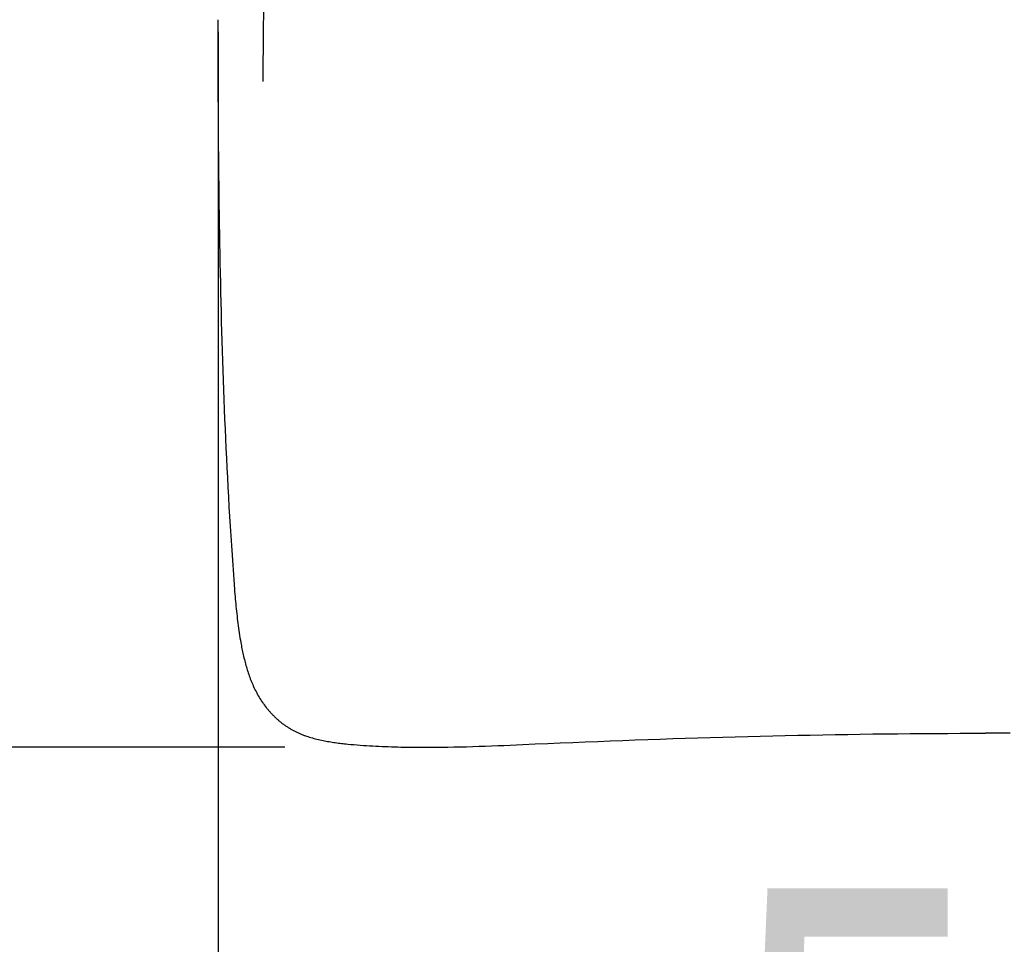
# Model space of a CAD drawing. Header units: centimetres. Extents: x 4120 to 19220, y -7417 to 180.
# Tile 207 of 223: x 18173 to 18209, y -2549 to -2516. Entities that reach past the tile are written whole.
import ezdxf

# ---------------------------------------------------------------- set-up
doc = ezdxf.new("R2010")
doc.units = ezdxf.units.CM
doc.layers.add('A_Wymiary wewnętrzne', color=8, linetype='Continuous')
doc.layers.add('URZĄDZENIA SANITARNE', color=6, linetype='Continuous')
doc.styles.add('style1', font='ARIALN.TTF', dxfattribs={"width": 0.9})
doc.dimstyles.new('PKN', dxfattribs={"dimtxt": 16, "dimasz": 12, "dimexe": 10, "dimexo": 5, "dimgap": 5, "dimtad": 1, "dimdec": 0, "dimzin": 10, "dimdsep": 46, "dimlunit": 5, "dimtxsty": 'style1', "dimblk": 'OBLIQUE', "dimcen": 0.09, "dimclrd": 256, "dimclre": 256, "dimadec": 0, "dimazin": 0, "dimtfac": 1, "dimtdec": 0, "dimtofl": 0, "dimtmove": 0, "dimatfit": 3, "dimldrblk": 'OBLIQUE', "dimfxl": 1, "dimtolj": 1, "dimtzin": 10, "dimarcsym": 0})

# ---------------------------------------------------------------- blocks, each defined once
blk = doc.blocks.new('_Oblique')
at = {"color": 0, "linetype": 'ByBlock', "lineweight": -2}
blk.add_line((-0.5, -0.5), (0.5, 0.5), dxfattribs=at)
blk = doc.blocks.new('*D819')
at = {"layer": 'A_Wymiary wewnętrzne', "lineweight": -2}
for p, q in [((18202.953, -2486.969), (18152.318, -2486.969)), ((18162.318, -2541.97), (18162.318, -2486.969)), ((18182.84, -2541.97), (18152.318, -2541.97))]:
    blk.add_line(p, q, dxfattribs=at)
at = {"layer": 'Defpoints', "color": 0}
for p in [(18162.318, -2486.969), (18207.953, -2486.969), (18187.84, -2541.97)]:
    blk.add_point(p, dxfattribs=at)
at = {"layer": 'A_Wymiary wewnętrzne', "lineweight": -2, "xscale": 12, "yscale": 12, "zscale": 12}
for p, rotation in [((18162.318, -2486.969), 90), ((18162.318, -2541.97), 270)]:
    blk.add_blockref('_Oblique', p, dxfattribs=dict(at, rotation=rotation))
at = {"layer": 'A_Wymiary wewnętrzne', "color": 0, "insert": (18149.182, -2514.47), "char_height": 16, "attachment_point": 5, "rotation": 90, "style": 'style1'}
blk.add_mtext('\\A1;55', dxfattribs=at)
blk = doc.blocks.new('*D820')
at = {"layer": 'A_Wymiary wewnętrzne', "lineweight": -2}
for p, q in [((18180.453, -2516.319), (18180.453, -2578.274)), ((18235.453, -2516.319), (18235.453, -2578.274)), ((18180.453, -2568.274), (18235.453, -2568.274))]:
    blk.add_line(p, q, dxfattribs=at)
at = {"layer": 'Defpoints', "color": 0}
for p in [(18180.453, -2511.319), (18235.453, -2511.319), (18235.453, -2568.274)]:
    blk.add_point(p, dxfattribs=at)
at = {"layer": 'A_Wymiary wewnętrzne', "lineweight": -2, "xscale": 12, "yscale": 12, "zscale": 12, "rotation": 180}
blk.add_blockref('_Oblique', (18180.453, -2568.274), dxfattribs=at)
at = {"layer": 'A_Wymiary wewnętrzne', "lineweight": -2, "xscale": 12, "yscale": 12, "zscale": 12}
blk.add_blockref('_Oblique', (18235.453, -2568.274), dxfattribs=at)
at = {"layer": 'A_Wymiary wewnętrzne', "color": 0, "insert": (18207.953, -2555.138), "char_height": 16, "attachment_point": 5, "style": 'style1'}
blk.add_mtext('\\A1;55', dxfattribs=at)
blk = doc.blocks.new('Umywalka KOŁO_bez barier')
at = {"linetype": 'Continuous'}
for points in [[(-25.878, -28.631), (-25.884, -29.257), (-25.891, -29.884), (-25.897, -30.511), (-25.902, -31.138)], [(-27.514, -28.919), (-27.514, -29.268), (-27.514, -29.617), (-27.514, -29.967), (-27.513, -30.316), (-27.512, -30.665), (-27.511, -31.014), (-27.51, -31.364), (-27.509, -31.713), (-27.507, -32.062), (-27.505, -32.412), (-27.503, -32.761), (-27.5, -33.11), (-27.497, -33.459), (-27.494, -33.809), (-27.491, -34.158), (-27.487, -34.507), (-27.483, -34.857), (-27.479, -35.206), (-27.474, -35.555), (-27.469, -35.904), (-27.463, -36.254), (-27.458, -36.603), (-27.452, -36.952), (-27.445, -37.301), (-27.438, -37.651), (-27.431, -38), (-27.423, -38.349), (-27.415, -38.698), (-27.407, -39.047), (-27.398, -39.397), (-27.389, -39.746), (-27.379, -40.095), (-27.368, -40.444), (-27.358, -40.793), (-27.346, -41.142), (-27.335, -41.491), (-27.323, -41.841), (-27.31, -42.19), (-27.297, -42.539), (-27.283, -42.888), (-27.269, -43.237), (-27.254, -43.586), (-27.238, -43.935), (-27.222, -44.284), (-27.206, -44.632), (-27.189, -44.981), (-27.171, -45.33), (-27.152, -45.679), (-27.133, -46.028), (-27.114, -46.377), (-27.093, -46.725), (-27.072, -47.074), (-27.061, -47.248), (-27.05, -47.423), (-27.039, -47.597), (-27.028, -47.771), (-27.005, -48.12), (-26.981, -48.468), (-26.969, -48.642), (-26.956, -48.817), (-26.944, -48.991), (-26.93, -49.165), (-26.917, -49.339), (-26.91, -49.426), (-26.903, -49.513), (-26.895, -49.6), (-26.888, -49.687), (-26.88, -49.774), (-26.872, -49.861), (-26.863, -49.948), (-26.855, -50.035), (-26.846, -50.122), (-26.836, -50.208), (-26.826, -50.295), (-26.816, -50.382), (-26.806, -50.469), (-26.795, -50.555), (-26.783, -50.642), (-26.772, -50.728), (-26.759, -50.815), (-26.746, -50.901), (-26.733, -50.988), (-26.719, -51.074), (-26.704, -51.16), (-26.689, -51.246), (-26.679, -51.301), (-26.669, -51.356), (-26.659, -51.411), (-26.648, -51.466), (-26.637, -51.521), (-26.625, -51.576), (-26.613, -51.631), (-26.601, -51.686), (-26.589, -51.74), (-26.576, -51.795), (-26.563, -51.849), (-26.549, -51.904), (-26.536, -51.958), (-26.521, -52.012), (-26.506, -52.066), (-26.491, -52.12), (-26.475, -52.174), (-26.459, -52.228), (-26.442, -52.281), (-26.425, -52.334), (-26.407, -52.388), (-26.388, -52.441), (-26.369, -52.493), (-26.35, -52.546), (-26.329, -52.598), (-26.308, -52.65), (-26.287, -52.702), (-26.264, -52.753), (-26.242, -52.804), (-26.218, -52.855), (-26.194, -52.906), (-26.169, -52.956), (-26.143, -53.006), (-26.117, -53.055), (-26.089, -53.105), (-26.062, -53.154), (-26.033, -53.202), (-26.004, -53.25), (-25.974, -53.298), (-25.943, -53.345), (-25.912, -53.391), (-25.88, -53.437), (-25.847, -53.483), (-25.813, -53.528), (-25.779, -53.573), (-25.762, -53.595), (-25.744, -53.617), (-25.726, -53.638), (-25.708, -53.66), (-25.69, -53.681), (-25.672, -53.703), (-25.654, -53.724), (-25.635, -53.745), (-25.616, -53.766), (-25.597, -53.786), (-25.578, -53.807), (-25.558, -53.827), (-25.539, -53.847), (-25.519, -53.867), (-25.499, -53.887), (-25.479, -53.906), (-25.459, -53.926), (-25.439, -53.945), (-25.418, -53.964), (-25.397, -53.983), (-25.376, -54.002), (-25.355, -54.02), (-25.334, -54.039), (-25.313, -54.057), (-25.291, -54.075), (-25.269, -54.092), (-25.248, -54.11), (-25.226, -54.127), (-25.203, -54.144), (-25.181, -54.161), (-25.158, -54.178), (-25.136, -54.195), (-25.113, -54.211), (-25.09, -54.227), (-25.067, -54.243), (-25.044, -54.258), (-25.02, -54.274), (-24.997, -54.289), (-24.973, -54.304), (-24.949, -54.319), (-24.925, -54.333), (-24.901, -54.348), (-24.877, -54.362), (-24.852, -54.375), (-24.828, -54.389), (-24.803, -54.402), (-24.778, -54.415), (-24.753, -54.428), (-24.728, -54.441), (-24.703, -54.453), (-24.678, -54.465), (-24.652, -54.477), (-24.627, -54.489), (-24.601, -54.5), (-24.575, -54.511), (-24.549, -54.522), (-24.524, -54.533), (-24.497, -54.543), (-24.471, -54.554), (-24.445, -54.563), (-24.419, -54.573), (-24.392, -54.583), (-24.339, -54.601), (-24.286, -54.619), (-24.233, -54.635), (-24.179, -54.651), (-24.125, -54.667), (-24.071, -54.681), (-24.017, -54.696), (-23.962, -54.709), (-23.908, -54.722), (-23.853, -54.734), (-23.798, -54.746), (-23.743, -54.757), (-23.688, -54.768), (-23.633, -54.779), (-23.578, -54.789), (-23.523, -54.798), (-23.467, -54.807), (-23.412, -54.816), (-23.357, -54.825), (-23.301, -54.833), (-23.246, -54.841), (-23.19, -54.848), (-23.135, -54.855), (-23.079, -54.862), (-23.023, -54.868), (-22.967, -54.875), (-22.912, -54.88), (-22.856, -54.886), (-22.744, -54.897), (-22.633, -54.907), (-22.521, -54.916), (-22.409, -54.924), (-22.297, -54.932), (-22.186, -54.939), (-22.074, -54.946), (-21.962, -54.952), (-21.85, -54.958), (-21.738, -54.964), (-21.626, -54.969), (-21.514, -54.974), (-21.402, -54.978), (-21.29, -54.982), (-21.178, -54.986), (-21.066, -54.989), (-20.954, -54.992), (-20.842, -54.994), (-20.729, -54.996), (-20.617, -54.998), (-20.505, -54.999), (-20.393, -55), (-20.281, -55.001), (-20.169, -55.002), (-20.057, -55.002), (-19.945, -55.002), (-19.833, -55.001), (-19.721, -55), (-19.608, -54.999), (-19.496, -54.998), (-19.384, -54.997), (-19.272, -54.995), (-19.048, -54.991), (-18.824, -54.986), (-18.6, -54.98), (-18.376, -54.973), (-18.152, -54.966), (-17.928, -54.958), (-17.704, -54.95), (-17.479, -54.941), (-17.255, -54.932), (-17.031, -54.923), (-16.584, -54.903), (-16.136, -54.883), (-15.688, -54.863), (-15.24, -54.844), (-14.792, -54.825), (-14.344, -54.806), (-13.896, -54.788), (-13.448, -54.771), (-12.999, -54.754), (-12.551, -54.737), (-12.103, -54.721), (-11.655, -54.706), (-11.207, -54.691), (-10.759, -54.676), (-10.311, -54.662), (-9.862, -54.649), (-9.414, -54.636), (-8.966, -54.624), (-8.518, -54.612), (-8.07, -54.601), (-7.621, -54.59), (-7.173, -54.58), (-6.725, -54.57), (-6.276, -54.561), (-5.828, -54.553), (-5.38, -54.545), (-4.931, -54.538), (-4.483, -54.531), (-4.035, -54.525), (-3.586, -54.52), (-3.138, -54.515), (-2.69, -54.511), (-2.241, -54.507), (-1.793, -54.504), (-1.345, -54.502), (-0.896, -54.501), (-0.448, -54.5), (0.001, -54.499), (0.002, -54.499)], [(0.897, -54.501), (0.449, -54.5), (0.001, -54.499)], [(0.001, -54.5), (0.002, -54.5)]]:
    blk.add_lwpolyline(points, dxfattribs=at)

msp = doc.modelspace()

# ---------------------------------------------------------------- block references
at = {"layer": 'URZĄDZENIA SANITARNE', "color": 102, "linetype": 'Continuous', "lineweight": 20, "rotation": 360}
msp.add_blockref('Umywalka KOŁO_bez barier', (18207.953, -2486.969, 0), dxfattribs=at)

# ---------------------------------------------------------------- dimensions: what is measured, and where the dimension line sits
at = {"layer": 'A_Wymiary wewnętrzne', "color": 7}
dim = msp.add_linear_dim(base=(18162.318, -2486.969, 0), p1=(18187.84, -2541.97, 0), p2=(18207.953, -2486.969, 0), angle=90, dimstyle='PKN', override={"dimblk": 'Oblique'}, dxfattribs=at)
dim.commit()
dim.dimension.update_dxf_attribs({"geometry": '*D819', "text_midpoint": (18149.182, -2514.47, 0)})
dim = msp.add_linear_dim(base=(18235.453, -2568.274, 0), p1=(18180.453, -2511.319, 0), p2=(18235.453, -2511.319, 0), dimstyle='PKN', override={"dimblk": 'Oblique'}, dxfattribs=at)
dim.commit()
dim.dimension.update_dxf_attribs({"geometry": '*D820', "text_midpoint": (18207.953, -2555.138, 0)})

doc.saveas('drawing.dxf')
